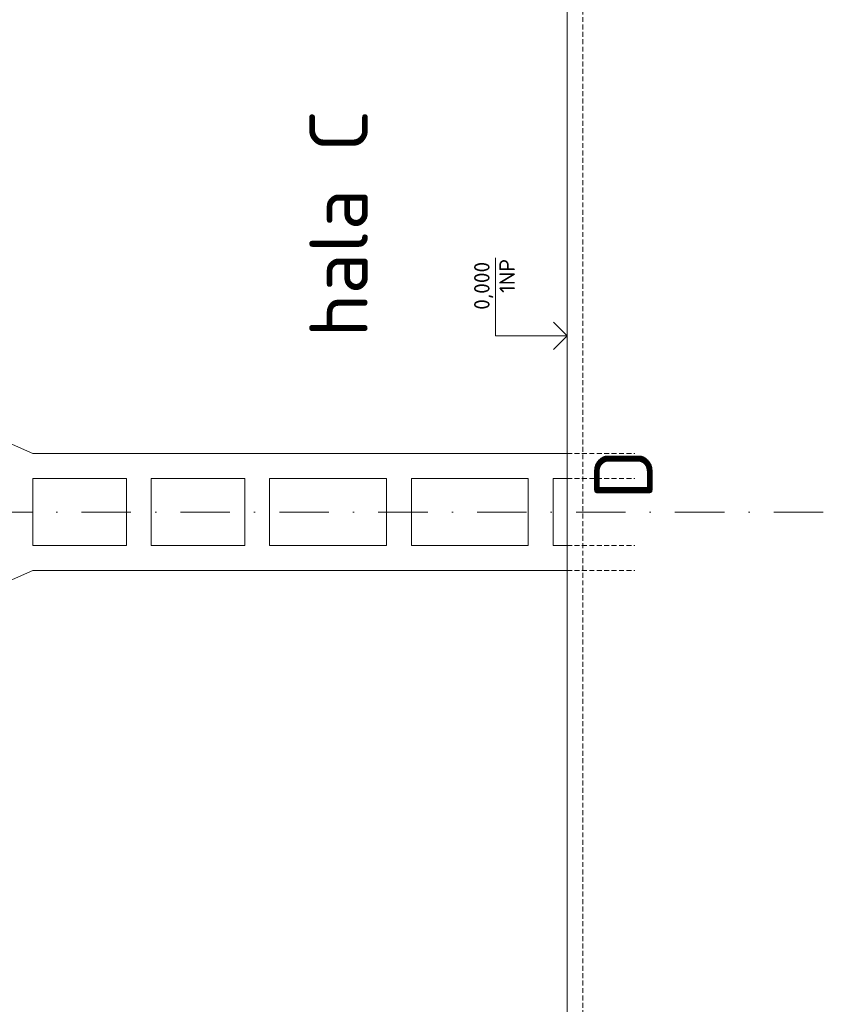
# Model space of a CAD drawing. Header units: millimetres. Extents: x -385852 to 693036, y -525006 to 444206.
# Tile 91 of 156: x 211935 to 222255, y 38973 to 51627. Entities that reach past the tile are written whole.
import ezdxf
from ezdxf.enums import TextEntityAlignment as Align

# ---------------------------------------------------------------- set-up
doc = ezdxf.new("R2010")
doc.units = ezdxf.units.MM
for name, pattern in [('CENTERX2', [101.6, 63.5, -12.7, 12.7, -12.7]), ('DASHDOT', [25.4, 12.7, -6.35, 0, -6.35]), ('HIDDEN', [9.525, 6.35, -3.175])]:
    doc.linetypes.add(name, pattern=pattern)
for name, color, linetype, lineweight in [('A99_N_koty-vysk', 8, 'Continuous', 9), ('A99_N_leg-text', 7, 'Continuous', 9), ('A99_N_leg-text @ 200 VP14', 7, 'Continuous', 9), ('A99_N_leg-text @ 200 VP4', 7, 'Continuous', 9), ('A99_N_txt-popis-200', 240, 'Continuous', 5), ('A99_S_kce-pohl', 61, 'Continuous', 5), ('A99_S_kce-rez-sil', 7, 'Continuous', 15), ('A99_S_kce-rez-ten', 6, 'Continuous', 9), ('A99_S_osy', 1, 'CENTERX2', 5)]:
    doc.layers.add(name, color=color, linetype=linetype, lineweight=lineweight)
doc.styles.add('A99_kota', font='isocpeur.ttf', dxfattribs={"height": 2})
doc.styles.add('ad_popis 100', font='isocpeur.ttf', dxfattribs={"height": 200})

# ---------------------------------------------------------------- blocks, each defined once
blk = doc.blocks.new('*U113')
at = {"color": 0, "linetype": 'ByBlock', "lineweight": -2}
blk.add_line((-3, 0), (7, 0), dxfattribs=at)
for points in [[(0, 0), (0, 9.2), (0, 9.2), (10, 9.2)], [(-1.75, 1.75), (0, 0), (1.75, 1.75)]]:
    blk.add_lwpolyline(points, dxfattribs=at)
at = {"color": 0, "linetype": 'ByBlock', "lineweight": -2, "style": 'A99_kota'}
for tag, p in [('VYSKA', (9.5, 11.95)), ('POPIS', (9.5, 8.7))]:
    blk.add_attdef(tag, text='', height=2, dxfattribs=at).set_placement(p, align=Align.TOP_RIGHT)
blk = doc.blocks.new('*U2652')
at = {"layer": 'A99_N_leg-text @ 200 VP14', "linetype": 'Continuous', "lineweight": 0, "insert": (162730, -32600), "char_height": 400, "width": 19240, "attachment_point": 1, "rotation": 90, "style": 'A99_kota'}
blk.add_mtext('\\A1;\\pi-1200,l1200,t1200,22800;^IPOZNÁMKA:\\P^INAVRŽENÉ STAVEBNÍ ÚPRAVY BYLY PROVEDENY NA ZÁKLADĚ  INVESTOREM PŘEDANÝCH ELEKTRONICKÝCH PODKLADŮ.\\P ^IPŘED PROVÁDĚNÍM STAVEBNÍCH ÚPRAV JE NUTNÉ VEŠKERÉ PRVKY PŘESNĚ ZAMĚŘIT, ZDALI JSOU V SOULADU S PROJEKTOVOU DOKUMENTACÍ A PROVÉST VIZUÁLNÍ KONTROLU.', dxfattribs=at)
at = {"layer": 'A99_N_leg-text @ 200 VP4', "linetype": 'Continuous', "lineweight": 0, "insert": (162730, -32600), "char_height": 400, "width": 19240, "attachment_point": 1, "rotation": 90, "style": 'A99_kota'}
blk.add_mtext('\\A1;\\pi-1200,l1200,t1200,22800;^IPOZNÁMKA:\\P^INAVRŽENÉ STAVEBNÍ ÚPRAVY BYLY PROVEDENY NA ZÁKLADĚ  INVESTOREM PŘEDANÝCH ELEKTRONICKÝCH PODKLADŮ.\\P ^IPŘED PROVÁDĚNÍM STAVEBNÍCH ÚPRAV JE NUTNÉ VEŠKERÉ PRVKY PŘESNĚ ZAMĚŘIT, ZDALI JSOU V SOULADU S PROJEKTOVOU DOKUMENTACÍ A PROVÉST VIZUÁLNÍ KONTROLU.', dxfattribs=at)

msp = doc.modelspace()

# ---------------------------------------------------------------- linework, layer by layer
at = {"layer": 'A99_S_kce-pohl'}
for p, q in [((212105, 46050), (211765.3827, 46200)), ((212105, 46050), (218965, 46050)), ((212105, 45730), (213305, 45730)), ((212105, 45730), (212105, 44870)), ((213625, 45730), (213625, 44870)), ((213625, 45730), (214825, 45730)), ((214825, 45730), (214825, 44870)), ((215145, 45730), (215145, 44870)), ((215145, 45730), (216645, 45730)), ((216645, 45730), (216645, 44870)), ((216965, 45730), (216965, 44870)), ((216965, 45730), (218465, 45730)), ((218465, 45730), (218465, 44870)), ((218785, 45730), (218785, 44870)), ((218785, 45730), (218965, 45730)), ((212105, 44870), (213305, 44870)), ((213625, 44870), (214825, 44870)), ((215145, 44870), (216645, 44870)), ((216965, 44870), (218465, 44870)), ((218785, 44870), (218965, 44870)), ((212105, 44550), (211765.3827, 44400)), ((212105, 44550), (218965, 44550))]:
    msp.add_line(p, q, dxfattribs=at)
at = {"layer": 'A99_S_kce-rez-sil', "color": 7, "linetype": 'Continuous', "lineweight": 15}
msp.add_line((218964.9985, 26730), (218965, 83650), dxfattribs=at)
at = {"layer": 'A99_S_kce-rez-sil', "lineweight": 9}
msp.add_line((213305, 45730), (213305, 44870), dxfattribs=at)
at = {"layer": 'A99_S_kce-rez-sil', "color": 7, "linetype": 'HIDDEN', "lineweight": 5, "ltscale": 10}
for points in [[(218965, 44870), (219835, 44870)], [(218965, 44550), (219835, 44550)]]:
    msp.add_lwpolyline(points, dxfattribs=at)
at = {"layer": 'A99_S_kce-rez-ten', "linetype": 'HIDDEN', "lineweight": 5, "ltscale": 10}
msp.add_line((219165, -600), (219165, 83650), dxfattribs=at)
at = {"layer": 'A99_S_osy', "linetype": 'DASHDOT', "lineweight": 5, "ltscale": 50}
msp.add_lwpolyline([(222254.8182, 45300), (202234.8182, 45300)], dxfattribs=at)

# ---------------------------------------------------------------- block references
at = {"layer": 'A99_N_koty-vysk'}
ref = msp.add_blockref('*U113', (218965, 47565), dxfattribs=dict(at, xscale=100, yscale=100, zscale=100, rotation=90.00000000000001))
ref.add_attrib('VYSKA', '0,000', dxfattribs={"layer": '0', "color": 0, "linetype": 'ByBlock', "lineweight": -2, "height": 200, "rotation": 90, "style": 'A99_kota'}).set_placement((217770, 48514.9286), align=Align.TOP_RIGHT)
ref.add_attrib('POPIS_001', '1NP', (218295, 48114.9286), dxfattribs={"layer": '0', "color": 0, "linetype": 'ByBlock', "lineweight": -2, "height": 200, "rotation": 90, "style": 'A99_kota'})

# ---------------------------------------------------------------- texts
at = {"layer": 'A99_N_txt-popis-200', "color": 1, "lineweight": 0, "char_height": 750, "attachment_point": 1, "rotation": 90, "style": 'ad_popis 100', "bg_fill": 3, "box_fill_scale": 1, "bg_fill_color": 256, "bg_fill_transparency": 0}
for s, insert, width in [('hala C', (215655, 47545), 2901.887875), ('D', (219311.5025, 45460), 491.277022)]:
    msp.add_mtext(s, dxfattribs=dict(at, insert=insert, width=width))

# ---------------------------------------------------------------- next in the draw order: linework, layer by layer
at = {"layer": 'A99_S_kce-rez-sil', "color": 7, "linetype": 'HIDDEN', "lineweight": 5, "ltscale": 10}
for points in [[(218965, 46050), (219835, 46050)], [(218965, 45730), (219835, 45730)]]:
    msp.add_lwpolyline(points, dxfattribs=at)

# ---------------------------------------------------------------- next in the draw order: block references
at = {"layer": 'A99_N_leg-text', "color": 1, "linetype": 'Continuous', "lineweight": 5}
msp.add_blockref('*U2652', (45700, -7800), dxfattribs=at)

doc.saveas('drawing.dxf')
